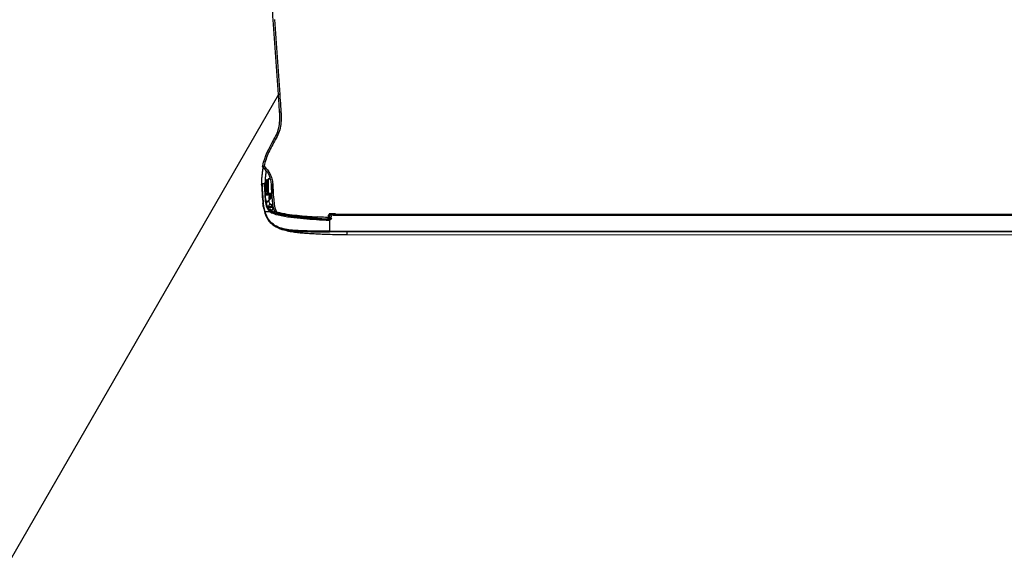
# Model space of a CAD drawing. Header units: millimetres. Extents: x -424979 to 718034, y -72486 to 344972.
# Tile 186 of 256: x 545045 to 546664, y 167471 to 168359. Entities that reach past the tile are written whole.
import ezdxf
from ezdxf.xclip import XClip

# ---------------------------------------------------------------- set-up
doc = ezdxf.new("R2010")
doc.units = ezdxf.units.MM
doc.header["$MEASUREMENT"] = 0
doc.header["$XCLIPFRAME"] = 0
doc.layers.add('IS_KLIM_urządzenia', color=3, linetype='Continuous')
doc.layers.add('Rysunki i obrazki', color=7, linetype='Continuous')
doc.layers.add('K_skropliny', color=7, linetype='SK', lineweight=30, true_color=0x008942)
doc.layers.add('SKAN - RZUT_7_0_Nr_pióra__1', color=7, linetype='Continuous', lineweight=13)
doc.linetypes.add('SK', pattern='A,13.7,-5.08,["SK",Standard,S=2.54,R=0,X=-2,Y=-1.27],-5.08', length=23.86)
picture_1 = doc.add_image_def('image7.tif', size_in_pixel=(14115, 7016))

# ---------------------------------------------------------------- blocks, each defined once
blk = doc.blocks.new('G$CFEA986A8')
at = {"layer": 'IS_KLIM_urządzenia', "linetype": 'Continuous'}
for p, q in [((2.71, 28.23), (3.1, 35.54)), ((3.1, 35.54), (3.1, 35.54)), ((3.24, 36.01), (3.24, 36.02)), ((3.24, 36.02), (3.24, 36.01)), ((2.73, 27.62), (4.82, 27.62)), ((2.74, 28.23), (2.74, 28.23)), ((2.74, 27.41), (5, 27.61)), ((5.25, 27.13), (2.77, 26.91)), ((3.03, 28.23), (3.03, 28.23)), ((4.22, 28.23), (4.22, 28.23)), ((4.55, 28.23), (4.55, 28.23)), ((3.18, 21.95), (5.57, 24.34)), ((5.93, 24.34), (3.22, 21.63)), ((5.57, 24.34), (5.44, 24.33)), ((5.57, 24.34), (5.85, 24.61)), ((5.93, 24.34), (5.57, 24.34)), ((6.02, 24.44), (5.93, 24.34)), ((46.34, 14.13), (46.34, 14)), ((50.7, 14.13), (46.34, 14.13)), ((46.52, 13.99), (46.52, 13.96)), ((46.52, 13.96), (921.55, 13.84)), ((46.52, 13.51), (46.52, 13.96)), ((48, 13.51), (46.52, 13.51)), ((48.58, 13.7), (919.48, 13.58)), ((46.54, 9.92), (46.54, 2.46)), ((46.64, 11.21), (47.36, 11.21)), ((46.64, 11.21), (46.64, 10.75)), ((47.11, 10.75), (46.64, 10.75)), ((47.59, 12.8), (47.38, 11.3)), ((919.48, 13.06), (48.58, 13.18)), ((58.73, 0), (909.33, -0.12)), ((58.74, 2.46), (909.33, 2.34)), ((909.33, 1.87), (58.74, 1.98)), ((58.74, 0), (58.74, 1.98))]:
    blk.add_line(p, q, dxfattribs=at)
for points in [[(37.64, 10.75, 0), (37.64, 10.76, 0), (37.64, 10.76, 0), (37.64, 10.77, 0), (37.64, 10.78, 0), (37.64, 10.79, 0), (37.64, 10.8, 0), (37.64, 10.81, 0), (37.64, 10.82, 0), (37.64, 10.83, 0), (37.64, 10.84, 0), (37.64, 10.84, 0), (37.65, 10.85, 0), (37.65, 10.86, 0), (37.65, 10.87, 0), (37.65, 10.88, 0), (37.65, 10.89, 0), (37.65, 10.9, 0), (37.65, 10.91, 0), (37.65, 10.92, 0), (37.65, 10.92, 0), (37.65, 10.93, 0), (37.65, 10.94, 0), (37.65, 10.95, 0), (37.65, 10.96, 0), (37.65, 10.97, 0), (37.65, 10.98, 0), (37.65, 10.99, 0), (37.65, 11, 0), (37.65, 11, 0), (37.65, 11.01, 0), (37.65, 11.02, 0), (37.65, 11.03, 0), (37.65, 11.04, 0), (37.65, 11.05, 0), (37.65, 11.06, 0), (37.65, 11.07, 0), (37.65, 11.08, 0), (37.65, 11.08, 0), (37.65, 11.09, 0), (37.65, 11.1, 0), (37.65, 11.11, 0), (37.65, 11.12, 0), (37.65, 11.13, 0), (37.66, 11.14, 0), (37.66, 11.15, 0), (37.66, 11.16, 0), (37.66, 11.16, 0), (37.66, 11.17, 0), (37.66, 11.18, 0), (37.66, 11.19, 0)], [(37.72, 10.74, 0), (37.72, 10.75, 0), (37.72, 10.76, 0), (37.72, 10.77, 0), (37.72, 10.78, 0), (37.72, 10.79, 0), (37.72, 10.79, 0), (37.72, 10.8, 0), (37.72, 10.81, 0), (37.72, 10.82, 0), (37.72, 10.83, 0), (37.73, 10.84, 0), (37.73, 10.85, 0), (37.73, 10.86, 0), (37.73, 10.87, 0), (37.73, 10.87, 0), (37.73, 10.88, 0), (37.73, 10.89, 0), (37.73, 10.9, 0), (37.73, 10.91, 0), (37.73, 10.92, 0), (37.73, 10.93, 0), (37.73, 10.94, 0), (37.73, 10.95, 0), (37.73, 10.95, 0), (37.73, 10.96, 0), (37.73, 10.97, 0), (37.73, 10.98, 0), (37.73, 10.99, 0), (37.73, 11, 0), (37.73, 11.01, 0), (37.73, 11.02, 0), (37.73, 11.03, 0), (37.73, 11.03, 0), (37.73, 11.04, 0), (37.73, 11.05, 0), (37.73, 11.06, 0), (37.73, 11.07, 0), (37.73, 11.08, 0), (37.73, 11.09, 0), (37.73, 11.1, 0), (37.73, 11.11, 0), (37.73, 11.11, 0), (37.73, 11.12, 0), (37.73, 11.13, 0), (37.74, 11.14, 0), (37.74, 11.15, 0), (37.74, 11.16, 0), (37.74, 11.17, 0), (37.74, 11.18, 0), (37.74, 11.19, 0)]]:
    blk.add_polyline3d(points, dxfattribs=at)
at = {"layer": 'IS_KLIM_urządzenia', "linetype": 'Continuous', "extrusion": (0, 0, -1)}
for centre, radius, start, end in [((-1.84, 46.94), 1, 314.78259, 11.72192), ((-0.53, 34.35), 0.5, 357.20676, 90), ((-1.83, 34.35), 0.5, 90, 177.18104), ((-46.64, 11.25), 0.5, 270, 357), ((-46.39, 11.44), 1, 188, 264.28559), ((-46.39, 11.42), 1.5, 188, 264.28559)]:
    blk.add_arc(centre, radius, start, end, dxfattribs=at)
at = {"layer": 'IS_KLIM_urządzenia', "linetype": 'Continuous', "extrusion": (-1.54693e-05, -6.12303e-17, -1)}
blk.add_arc((-3.24, 28.23, -0.01), 0.498, 270, 359.49826, dxfattribs=at)
at = {"layer": 'IS_KLIM_urządzenia', "linetype": 'Continuous'}
for centre, start, end in [((2.5, 23.81), 5.14279, 5.69723), ((45.54, 11.27), 267.73602, 0), ((48.11, 12.87), 160.33272, 163.92798)]:
    blk.add_arc(centre, 0.5, start, end, dxfattribs=at)
for centre, major_axis, ratio, start_param, end_param in [((13.38, 84.28), (0.998, 0.07), 0.023762, 3.141593, 4.646623), ((1.84, 46.94), (0.979, -0.203), 0.056856, 3.141593, 4.651384), ((1.84, 46.94), (0.704, 0.71), 0.020204, 1.651706, 3.141593), ((7.71, 34.94), (-0.999, -0.049), 0.051256, 0, 1.514472), ((7.71, 34.9), (-0.999, -0.047), 0.051373, 0, 1.514578), ((3.38, 28.23), (0, -0.498), 0.705765, 4.721116, 6.283185), ((3.96, 27.4), (0.499, -0.033), 0.703948, 0.778487, 1.449237), ((1.28, 22.79), (0.498, 0.048), 0.655613, 3.140676, 4.596546), ((2.49, 23.87), (-0.498, -0.042), 0.40242, 3.141593, 4.712356), ((2.5, 23.81), (-0.498, -0.05), 0.399009, 3.140125, 4.706849), ((2.5, 23.81), (-0.498, -0.045), 0.399039, 3.141593, 4.710711), ((5.85, 24.61), (-0.177, 0.177), 0.009872, 3.141593, 4.709921), ((6.84, 20.48), (0.38, 0.325), 0.906204, 2.398026, 3.130887), ((6.36, 25.91), (0.25, 0.009), 0.004928, 6.283059, 7.845078), ((7.44, 20.5), (-0.376, 0.33), 0.885836, 0.804441, 2.115185), ((7.76, 20.85), (-0.367, 0.34), 0.8822, 0.840111, 2.138766), ((8.04, 20.89), (0.282, 0.413), 0.898755, 2.160862, 3.167773), ((2.45, 15.93), (0.482, 0.133), 0.040619, 3.141593, 4.662666), ((5.63, 15.93), (-0.326, -0.379), 0.006066, 1.506881, 3.141593), ((5.72, 17.3), (0, 0.2), 0.576627, 4.721116, 6.283185), ((6.49, 16.72), (0.192, 0.056), 0.184381, 5.301873, 6.283185), ((8.07, 15.3), (0, 0.2), 0.433029, 4.721116, 6.283185), ((8.86, 15.62), (0.19, -0.061), 0.210046, 2.527177, 3.153928), ((8.96, 15.32), (-0.191, 0.059), 0.212832, 4.135574, 5.657225), ((8.8, 14.85), (0.18, 0.087), 0.196125, 5.117147, 6.283185), ((9.97, 16.14), (-0.925, -0.381), 0.043497, 0, 1.508611), ((10.63, 15.55), (-0.263, -0.965), 0.021464, 4.784953, 6.283185), ((11.38, 13.51), (-0.117, -0.486), 0.019962, 3.141593, 4.771045), ((45.52, 13.53), (0.02, 0.5), 1, 3.141593, 4.708057), ((45.52, 13.53), (-0.02, -0.5), 0.999999, 0, 1.547993), ((45.57, 13.52), (-0.02, -0.5), 0.955746, 0, 1.547846), ((46.52, 13.46), (0.5, -0.017), 0.998628, 1.605655, 3.113607), ((46.52, 13.46), (-0.5, 0.017), 0.093825, 4.715665, 5.983293), ((7.1, 7.87), (0.331, 0.375), 0.006851, 3.141593, 4.648558), ((39.42, 10.08), (0.996, -0.087), 0.841749, 1.62689, 2.181571), ((45.54, 11.73), (0.5, 0), 0.093428, 4.788501, 6.283185), ((46.57, 12.58), (0.499, 0.026), 0.09496, 3.141593, 4.707412), ((46.64, 11.25), (0.499, 0.026), 0.096366, 3.141593, 4.707339), ((46.39, 9.94), (0, -0.5), 0.000142, 3.141593, 4.764749), ((46.54, 9.95), (0.05, -0.498), 0.005219, 3.141593, 4.764488), ((47.87, 11.23), (0.495, -0.07), 0.051828, 3.141593, 4.719673), ((48.08, 12.73), (0.495, -0.07), 0.051828, 3.141593, 4.719673), ((48.11, 12.87), (0.48, -0.138), 0.050296, 3.141584, 4.726878), ((46.54, 2.49), (0, 0.5), 0.000013, 3.173368, 4.660029)]:
    blk.add_ellipse(centre, major_axis=major_axis, ratio=ratio, start_param=start_param, end_param=end_param, dxfattribs=at)
at = {"layer": 'IS_KLIM_urządzenia', "linetype": 'Continuous', "extrusion": (0, 0, -1)}
for centre, major_axis, ratio, start_param, end_param in [((3.24, 28.23), (0.352, -0.352), 0.999998, 0.785397, 2.347467), ((-21.42, 382.85), (-1476.17, -4886.86), 0.031997, 4.778832, 4.778918), ((7.64, 474.84), (-1862.82, -6167.7), 0.025163, 4.780022, 4.78009), ((5.18, 514.21), (-1939.65, -6425.41), 0.026246, 4.782823, 4.782889), ((48.58, 12.65), (-0.13, -1.08), 0.917565, 1.59215, 1.795783)]:
    blk.add_ellipse(centre, major_axis=major_axis, ratio=ratio, start_param=start_param, end_param=end_param, dxfattribs=at)
at = {"layer": 'IS_KLIM_urządzenia', "linetype": 'Continuous'}
for points, knots in [([(7.97, 147.33), (7.76, 150.33), (7.55, 153.27), (7.16, 158.8), (6.99, 161.31), (6.7, 165.47), (6.58, 167.12), (6.43, 169.36), (6.39, 169.93), (6.39, 169.93)], [0, 0, 0, 0, 0.25, 0.25, 0.5, 0.5, 0.75, 0.75, 1, 1, 1, 1]), ([(12.48, 96.01), (12.48, 96.01), (12.48, 96.01), (12.53, 95.35), (12.58, 94.68), (12.81, 91.36), (13, 88.7), (13.23, 85.45), (13.27, 84.85), (13.31, 84.26)], [0, 0, 0, 0, 0.000005, 0.000005, 0.169628, 0.169628, 0.84812, 0.84812, 1, 1, 1, 1]), ([(0.86, 47.14), (2.21, 53.63), (5.22, 59.45), (9.22, 66.61), (10.01, 68.05), (11.28, 71.07), (11.73, 72.68), (12.3, 75.96), (12.44, 77.6), (12.52, 80.9), (12.49, 82.59), (12.38, 84.21)], [0, 0, 0, 0, 0.5, 0.5, 0.625, 0.625, 0.75, 0.75, 0.875, 0.875, 1, 1, 1, 1]), ([(13.31, 84.26), (13.43, 82.58), (13.45, 80.92), (13.38, 77.59), (13.25, 75.94), (12.69, 72.64), (12.26, 71.01), (11.03, 67.94), (10.25, 66.49), (7.83, 62.15), (6.23, 59.26), (3.53, 53.27), (2.44, 50.17), (1.77, 46.9)], [0, 0, 0, 0, 0.125, 0.125, 0.25, 0.25, 0.375, 0.375, 0.5, 0.5, 0.75, 0.75, 1, 1, 1, 1]), ([(0.79, 46.38), (0.81, 46.35), (0.83, 46.15), (0.82, 45.56), (0.75, 44.68), (0.59, 43.52), (0.41, 42.19), (0.23, 40.79), (0.06, 38.91), (-0.02, 36.7), (0.03, 34.49), (0.09, 33.16), (0.12, 32.58)], [0, 0, 0, 0, 0.12885, 0.245282, 0.335122, 0.40726, 0.471799, 0.536509, 0.604482, 0.745543, 0.884733, 1, 1, 1, 1]), ([(6.71, 34.89), (6.66, 35.97), (6.51, 37.05), (5.93, 39.13), (5.52, 40.14), (4.02, 42.98), (2.67, 44.7), (1.13, 46.23)], [0, 0, 0, 0, 0.25, 0.25, 0.5, 0.5, 1, 1, 1, 1]), ([(1.77, 46.9), (3.4, 45.28), (4.82, 43.46), (6.4, 40.45), (6.84, 39.38), (7.45, 37.17), (7.6, 36.03), (7.65, 34.88)], [0, 0, 0, 0, 0.5, 0.5, 0.75, 0.75, 1, 1, 1, 1]), ([(3.15, 43.79), (3.12, 43.57), (3.04, 42.96), (2.88, 41.81), (2.7, 40.4), (2.54, 38.56), (2.49, 36.85), (2.5, 35.65), (2.51, 35.23)], [0, 0, 0, 0, 0.089993, 0.237107, 0.37975, 0.527052, 0.833503, 1, 1, 1, 1]), ([(3.13, 43.63), (3.06, 43.24), (2.83, 41.75), (2.67, 40.26), (2.59, 39.15)], [0, 0, 0, 0, 0.261547, 1, 1, 1, 1]), ([(0.03, 34.32), (0.03, 34.32), (0.05, 33.82), (0.16, 31.93), (0.24, 30.52), (0.46, 27.06), (0.57, 24.97), (1, 20.5), (1.33, 18.12), (1.97, 15.8)], [0, 0, 0, 0, 0.25, 0.25, 0.5, 0.5, 0.75, 0.75, 1, 1, 1, 1]), ([(2.43, 15.91), (1.79, 18.29), (1.47, 20.73), (1.05, 25.3), (0.94, 27.43), (0.73, 30.97), (0.65, 32.4), (0.55, 34.34), (0.52, 34.85), (0.53, 34.85)], [0, 0, 0, 0, 0.25, 0.25, 0.5, 0.5, 0.75, 0.75, 1, 1, 1, 1]), ([(3.08, 35.41), (2.6, 35.32), (2.12, 35.16), (1.64, 34.89), (1.62, 34.88), (1.59, 34.86)], [0, 0, 0, 0, 0.948448, 0.948448, 1, 1, 1, 1]), ([(1.83, 34.85), (1.83, 34.85), (1.87, 33.81), (2.08, 30.02), (2.21, 27.26), (2.47, 24.07)], [0, 0, 0, 0, 0.5, 0.5, 1, 1, 1, 1]), ([(2.99, 23.91), (2.73, 26.99), (2.59, 29.69), (2.38, 33.37), (2.33, 34.37), (2.33, 34.37)], [0, 0, 0, 0, 0.500106, 0.500106, 1, 1, 1, 1]), ([(2.71, 28.23), (2.79, 29.71), (2.87, 31.19), (2.97, 33.03), (2.98, 33.41), (3.02, 34.12), (3.04, 34.46), (3.08, 35.26), (3.1, 35.51), (3.1, 35.54)], [0, 0, 0, 0, 0.5, 0.5, 0.625, 0.625, 0.75, 0.75, 1, 1, 1, 1]), ([(3.01, 37.92), (3, 37.79), (2.99, 37.66), (2.97, 37.49), (2.97, 37.46), (2.96, 37.42)], [0, 0, 0, 0, 0.794972, 0.794972, 1, 1, 1, 1]), ([(3.24, 36.01), (3.24, 35.99), (3.25, 35.75), (3.24, 34.97), (3.24, 34.63), (3.22, 33.9), (3.2, 33.49), (3.13, 31.47), (3.07, 29.85), (3.01, 28.23)], [0, 0, 0, 0, 0.25, 0.25, 0.375, 0.375, 0.5, 0.5, 1, 1, 1, 1]), ([(3.25, 36.01), (3.24, 36), (3.2, 35.94), (3.15, 35.84), (3.12, 35.72), (3.11, 35.65), (3.1, 35.62), (3.1, 35.62), (3.1, 35.62), (3.1, 35.62), (3.1, 35.61), (3.18, 36.23), (3.09, 35.5), (3.1, 35.58), (3.1, 35.58)], [0, 0, 0, 0, 0.004098, 0.020773, 0.033488, 0.040418, 0.042471, 0.042689, 0.042703, 0.042705, 0.042705, 0.045311, 0.81751, 1, 1, 1, 1]), ([(3.1, 35.54), (3.1, 35.58), (3.1, 35.55), (3.1, 35.54), (3.1, 35.54), (3.1, 35.54)], [0, 0, 0, 0, 0.5, 0.5, 1, 1, 1, 1]), ([(3.1, 35.54), (3.1, 35.54), (3.1, 35.54), (3.1, 35.54), (3.1, 35.54), (3.1, 35.54)], [0, 0, 0, 0, 0.501823, 0.501823, 1, 1, 1, 1]), ([(3.1, 35.54), (3.1, 35.54), (3.1, 35.54), (3.1, 35.54), (3.1, 35.54), (3.1, 35.54)], [0, 0, 0, 0, 0.497529, 0.497529, 1, 1, 1, 1]), ([(3.24, 36.01), (3.49, 36.42), (3.74, 36.82), (4.08, 37.39), (4.18, 37.55), (4.28, 37.72)], [0, 0, 0, 0, 0.711043, 0.711043, 1, 1, 1, 1]), ([(3.24, 36.01), (3.5, 36.43), (3.75, 36.85), (4.1, 37.41), (4.19, 37.57), (4.28, 37.72)], [0, 0, 0, 0, 0.731926, 0.731926, 1, 1, 1, 1]), ([(4.29, 37.71), (3.97, 37.19), (3.65, 36.67), (3.3, 36.1), (3.27, 36.06), (3.24, 36.01)], [0, 0, 0, 0, 0.917621, 0.917621, 1, 1, 1, 1]), ([(3.24, 36.01), (3.24, 36.01), (3.24, 36.01), (3.24, 36.01), (3.24, 36.01), (3.24, 36.01)], [0, 0, 0, 0, 0.266653, 0.266653, 1, 1, 1, 1]), ([(3.24, 36.01), (3.24, 36.01), (3.24, 36.01), (3.24, 36.01), (3.24, 36.01), (3.24, 36.01), (3.24, 36.01), (3.24, 36.01)], [0, 0, 0, 0, 0.156997, 0.156997, 0.784985, 0.784985, 1, 1, 1, 1]), ([(4.2, 28.23), (4.2, 29.24), (4.2, 30.24), (4.21, 32.24), (4.2, 33.27), (4.22, 35.2), (4.25, 36.11), (4.29, 37.36), (4.3, 37.7), (4.29, 37.71)], [0, 0, 0, 0, 0.25, 0.25, 0.5, 0.5, 0.75, 0.75, 1, 1, 1, 1]), ([(4.28, 37.72), (4.28, 37.72), (4.28, 37.72), (4.28, 37.72), (4.28, 37.72), (4.28, 37.72)], [0, 0, 0, 0, 0.500001, 0.500001, 1, 1, 1, 1]), ([(4.45, 37.88), (4.45, 37.88), (4.43, 37.87), (4.42, 37.86), (4.4, 37.84), (4.37, 37.82), (4.35, 37.8), (4.32, 37.76), (4.29, 37.72), (4.29, 37.72)], [0, 0, 0, 0, 0.029241, 0.088276, 0.151647, 0.25725, 0.525964, 0.992323, 1, 1, 1, 1]), ([(4.44, 37.88), (4.44, 37.88), (4.44, 37.88), (4.44, 37.88), (4.44, 37.88), (4.44, 37.88)], [0, 0, 0, 0, 0.593674, 0.593674, 1, 1, 1, 1]), ([(4.44, 37.87), (4.45, 37.85), (4.46, 37.53), (4.52, 36.29), (4.55, 35.36), (4.57, 33.39), (4.56, 32.34), (4.56, 30.29), (4.55, 29.26), (4.55, 28.23)], [0, 0, 0, 0, 0.25, 0.25, 0.5, 0.5, 0.75, 0.75, 1, 1, 1, 1]), ([(6.71, 34.85), (6.71, 34.85), (6.71, 34.85), (6.71, 34.86), (6.71, 34.88), (6.71, 34.89)], [0, 0, 0, 0, 0.001471, 0.001471, 1, 1, 1, 1]), ([(9.05, 15.75), (8.42, 17.27), (8.08, 18.84), (7.57, 22), (7.42, 23.6), (7.06, 28.42), (6.86, 31.65), (6.71, 34.85)], [0, 0, 0, 0, 0.25, 0.25, 0.5, 0.5, 1, 1, 1, 1]), ([(7.11, 34.81), (7.11, 34.78), (7.11, 34.74), (7.11, 33.65), (7.11, 32.55), (7.11, 30.39), (7.11, 29.31), (7.11, 28.23)], [0, 0, 0, 0, 0.017199, 0.017199, 0.508599, 0.508599, 1, 1, 1, 1]), ([(7.65, 34.88), (7.65, 34.88), (7.65, 34.88), (7.65, 34.87), (7.66, 34.86), (7.66, 34.84)], [0, 0, 0, 0, 0.001414, 0.001414, 1, 1, 1, 1]), ([(7.66, 34.84), (7.81, 31.68), (8, 28.52), (8.36, 23.79), (8.5, 22.21), (8.99, 19.1), (9.32, 17.56), (9.93, 16.07)], [0, 0, 0, 0, 0.5, 0.5, 0.75, 0.75, 1, 1, 1, 1]), ([(0.12, 32.67), (0.12, 32.66), (0.12, 32.66), (0.12, 32.65), (0.12, 32.65), (0.12, 32.64), (0.12, 32.64), (0.12, 32.64)], [0, 0, 0, 0, 0.491862, 0.491862, 0.745898, 0.745898, 1, 1, 1, 1]), ([(2.71, 28.23), (2.71, 28.23), (2.73, 28.23), (2.81, 28.23), (2.86, 28.23), (2.96, 28.23), (2.98, 28.23), (3.01, 28.23)], [0, 0, 0, 0, 0.429968, 0.429968, 0.860069, 0.860069, 1, 1, 1, 1]), ([(2.74, 28.23), (2.74, 28.23), (2.75, 28.23), (2.8, 28.23), (2.84, 28.23), (2.94, 28.23), (2.98, 28.23), (3.03, 28.23)], [0, 0, 0, 0, 0.311909, 0.311909, 0.74389, 0.74389, 1, 1, 1, 1]), ([(3.38, 27.74), (3.34, 27.74), (3.31, 27.74), (3.27, 27.74), (3.25, 27.74), (3.24, 27.74), (3.24, 27.74), (3.24, 27.74)], [0, 0, 0, 0, 0.429844, 0.429844, 0.859217, 0.859217, 1, 1, 1, 1]), ([(4.56, 27.74), (4.44, 27.74), (4.31, 27.74), (4.06, 27.74), (3.93, 27.74), (3.66, 27.74), (3.52, 27.74), (3.38, 27.74)], [0, 0, 0, 0, 0.316882, 0.316882, 0.640659, 0.640659, 1, 1, 1, 1]), ([(4.2, 28.23), (4.24, 28.23), (4.29, 28.23), (4.39, 28.23), (4.44, 28.23), (4.52, 28.23), (4.53, 28.23), (4.55, 28.23)], [0, 0, 0, 0, 0.437327, 0.437327, 0.874715, 0.874715, 1, 1, 1, 1]), ([(4.56, 27.74), (4.51, 27.74), (4.42, 27.76), (4.31, 27.88), (4.24, 28.04), (4.23, 28.17), (4.22, 28.23)], [0, 0, 0, 0, 0.28901, 0.499661, 0.756628, 1, 1, 1, 1]), ([(4.22, 28.23), (4.27, 28.23), (4.37, 28.23), (4.49, 28.23), (4.55, 28.23)], [0, 0, 0, 0, 0.500276, 1, 1, 1, 1]), ([(4.56, 27.74), (4.56, 27.74), (4.56, 27.74), (4.56, 27.75), (4.56, 27.76), (4.56, 27.78), (4.56, 27.8), (4.55, 27.84), (4.55, 27.86), (4.55, 27.9), (4.55, 27.93), (4.55, 27.98), (4.55, 28.01), (4.55, 28.1), (4.55, 28.16), (4.55, 28.23)], [0, 0, 0, 0, 0.125, 0.125, 0.25, 0.25, 0.375, 0.375, 0.5, 0.5, 0.625, 0.625, 0.75, 0.75, 1, 1, 1, 1]), ([(4.55, 28.23), (4.95, 28.23), (5.36, 28.23), (5.99, 28.23), (6.21, 28.23), (6.62, 28.23), (6.8, 28.23), (7.03, 28.23), (7.07, 28.23), (7.11, 28.23)], [0, 0, 0, 0, 0.474817, 0.474817, 0.737386, 0.737386, 0.953021, 0.953021, 1, 1, 1, 1]), ([(7.11, 28.23), (6.67, 28.23), (6.22, 28.23), (5.37, 28.23), (4.96, 28.23), (4.55, 28.23)], [0, 0, 0, 0, 0.51841, 0.51841, 1, 1, 1, 1]), ([(7.11, 27.74), (7.03, 27.74), (6.94, 27.74), (6.49, 27.74), (6.13, 27.74), (5.36, 27.74), (4.96, 27.74), (4.56, 27.74)], [0, 0, 0, 0, 0.097737, 0.097737, 0.528149, 0.528149, 1, 1, 1, 1]), ([(5, 27.61), (5.04, 27.61), (5.07, 27.6), (5.13, 27.56), (5.16, 27.53), (5.21, 27.45), (5.22, 27.41), (5.24, 27.31), (5.25, 27.26), (5.25, 27.18), (5.25, 27.15), (5.25, 27.13)], [0, 0, 0, 0, 0.247479, 0.247479, 0.496795, 0.496795, 0.717384, 0.717384, 0.907765, 0.907765, 1, 1, 1, 1]), ([(5.22, 24.33), (5.23, 24.5), (5.24, 24.66), (5.29, 25.49), (5.34, 26.16), (5.4, 27.13), (5.42, 27.43), (5.44, 27.74)], [0, 0, 0, 0, 0.146562, 0.146562, 0.73281, 0.73281, 1, 1, 1, 1]), ([(5.66, 27.74), (5.61, 26.91), (5.55, 26.08), (5.48, 24.95), (5.46, 24.64), (5.44, 24.33)], [0, 0, 0, 0, 0.72849, 0.72849, 1, 1, 1, 1]), ([(6.36, 25.91), (6.35, 26.08), (6.35, 26.24), (6.33, 26.85), (6.31, 27.29), (6.3, 27.74)], [0, 0, 0, 0, 0.274035, 0.274035, 1, 1, 1, 1]), ([(6.54, 27.74), (6.55, 27.64), (6.55, 27.54), (6.57, 26.93), (6.59, 26.42), (6.61, 25.92)], [0, 0, 0, 0, 0.164291, 0.164291, 1, 1, 1, 1]), ([(0.78, 22.75), (0.79, 22.7), (0.79, 22.67), (0.8, 22.61), (0.8, 22.59), (0.8, 22.57), (0.8, 22.57), (0.8, 22.59), (0.8, 22.6), (0.8, 22.61)], [0, 0, 0, 0, 0.272721, 0.272721, 0.545029, 0.545029, 0.816327, 0.816327, 1, 1, 1, 1]), ([(0.8, 22.62), (0.8, 22.61), (0.8, 22.58), (0.8, 22.58), (0.8, 22.57), (0.8, 22.56), (0.8, 22.55), (0.81, 22.53), (0.82, 22.47), (0.86, 22.37), (0.95, 22.25), (1.09, 22.16), (1.21, 22.12), (1.28, 22.13), (1.28, 22.13)], [0, 0, 0, 0, 0.067693, 0.176783, 0.191923, 0.20101, 0.210642, 0.23464, 0.289457, 0.395964, 0.591763, 0.776207, 0.974695, 1, 1, 1, 1]), ([(2.48, 24.01), (2.6, 22.61), (2.81, 21.15), (3.72, 18.3), (4.46, 16.92), (5.61, 15.91)], [0, 0, 0, 0, 0.5, 0.5, 1, 1, 1, 1]), ([(2.99, 23.85), (3, 23.81), (3, 23.77), (3.01, 23.64), (3.02, 23.54), (3.05, 23.29), (3.07, 23.13), (3.12, 22.73), (3.15, 22.48), (3.24, 21.89), (3.31, 21.55), (3.54, 20.47), (3.75, 19.74), (4.26, 18.52), (4.52, 18.02), (4.84, 17.55)], [0, 0, 0, 0, 0.01825, 0.01825, 0.060304, 0.060304, 0.132525, 0.132525, 0.246095, 0.246095, 0.402611, 0.402611, 0.74532, 0.74532, 1, 1, 1, 1]), ([(5.96, 16.31), (4.87, 17.25), (4.17, 18.54), (3.31, 21.19), (3.11, 22.55), (2.99, 23.85)], [0, 0, 0, 0, 0.5, 0.5, 1, 1, 1, 1]), ([(5.76, 21.33), (5.6, 21.04), (5.45, 20.74), (5.04, 19.97), (4.79, 19.48), (4.54, 19)], [0, 0, 0, 0, 0.379029, 0.379029, 1, 1, 1, 1]), ([(5.22, 24.33), (5.2, 24.33), (5.19, 24.33), (5.14, 24.33), (5.1, 24.33), (5.07, 24.33)], [0, 0, 0, 0, 0.325415, 0.325415, 1, 1, 1, 1]), ([(5.3, 22.33), (5.24, 22.47), (5.2, 22.67), (5.14, 23.06), (5.12, 23.23), (5.11, 23.41)], [0, 0, 0, 0, 0.624288, 0.624288, 1, 1, 1, 1]), ([(5.44, 24.33), (5.41, 24.33), (5.38, 24.33), (5.33, 24.33), (5.3, 24.33), (5.26, 24.33), (5.24, 24.33), (5.22, 24.33), (5.22, 24.33), (5.22, 24.33)], [0, 0, 0, 0, 0.315815, 0.315815, 0.631664, 0.631664, 0.946964, 0.946964, 1, 1, 1, 1]), ([(5.85, 24.61), (5.99, 24.75), (6.1, 24.92), (6.27, 25.27), (6.33, 25.46), (6.36, 25.74), (6.36, 25.83), (6.36, 25.91)], [0, 0, 0, 0, 0.410681, 0.410681, 0.822529, 0.822529, 1, 1, 1, 1]), ([(6.61, 25.92), (6.61, 25.82), (6.61, 25.72), (6.57, 25.4), (6.51, 25.18), (6.33, 24.81), (6.22, 24.65), (6.07, 24.48), (6.05, 24.46), (6.02, 24.44)], [0, 0, 0, 0, 0.177731, 0.177731, 0.59018, 0.59018, 0.940555, 0.940555, 1, 1, 1, 1]), ([(6.97, 20.49), (6.88, 20.38), (6.78, 20.33), (6.57, 20.3), (6.46, 20.36), (6.36, 20.47)], [0, 0, 0, 0, 0.456839, 0.456839, 1, 1, 1, 1]), ([(7.29, 20.84), (7.3, 20.84), (7.3, 20.85), (7.35, 20.89), (7.4, 20.91), (7.49, 20.91), (7.53, 20.9), (7.57, 20.87)], [0, 0, 0, 0, 0.062565, 0.062565, 0.548357, 0.548357, 1, 1, 1, 1]), ([(1.97, 15.8), (2.4, 14.23), (2.97, 12.73), (4.54, 9.9), (5.54, 8.58), (6.77, 7.49)], [0, 0, 0, 0, 0.5, 0.5, 1, 1, 1, 1]), ([(7.08, 7.84), (5.89, 8.89), (4.93, 10.17), (3.41, 12.92), (2.85, 14.38), (2.43, 15.91)], [0, 0, 0, 0, 0.5, 0.5, 1, 1, 1, 1]), ([(2.43, 15.91), (3.38, 15.91), (4.33, 15.91), (5.39, 15.91), (5.5, 15.91), (5.61, 15.91)], [0, 0, 0, 0, 0.894615, 0.894615, 1, 1, 1, 1]), ([(7.95, 19), (7.84, 19), (7.73, 19), (7.18, 19), (6.75, 19), (6.13, 19), (5.95, 19), (5.2, 19), (4.63, 19), (4.07, 19)], [0, 0, 0, 0, 0.084494, 0.084494, 0.422472, 0.422472, 0.560579, 0.560579, 1, 1, 1, 1]), ([(4.15, 18.8), (4.53, 18.8), (4.9, 18.8), (5.72, 18.8), (6.16, 18.8), (6.86, 18.8), (7.12, 18.8), (7.57, 18.8), (7.77, 18.8), (7.97, 18.8)], [0, 0, 0, 0, 0.296997, 0.296997, 0.640532, 0.640532, 0.845161, 0.845161, 1, 1, 1, 1]), ([(5.72, 17.5), (5.61, 17.5), (5.5, 17.5), (5.23, 17.5), (5.05, 17.5), (4.88, 17.5)], [0, 0, 0, 0, 0.390013, 0.390013, 1, 1, 1, 1]), ([(5.03, 17.3), (5.22, 17.3), (5.41, 17.3), (5.68, 17.3), (5.76, 17.3), (5.84, 17.3)], [0, 0, 0, 0, 0.696556, 0.696556, 1, 1, 1, 1]), ([(6.68, 16.78), (6.65, 16.88), (6.61, 16.98), (6.49, 17.14), (6.42, 17.22), (6.27, 17.35), (6.17, 17.4), (5.96, 17.48), (5.84, 17.5), (5.72, 17.5)], [0, 0, 0, 0, 0.230955, 0.230955, 0.455697, 0.455697, 0.706422, 0.706422, 1, 1, 1, 1]), ([(5.84, 17.3), (5.93, 17.3), (6.03, 17.28), (6.2, 17.22), (6.27, 17.18), (6.4, 17.08), (6.45, 17.02), (6.54, 16.88), (6.58, 16.81), (6.61, 16.72)], [0, 0, 0, 0, 0.299295, 0.299295, 0.552236, 0.552236, 0.775182, 0.775182, 1, 1, 1, 1]), ([(7.97, 18.8), (7.8, 18.37), (7.62, 17.93), (7.27, 17.03), (7.09, 16.55), (6.91, 16.08)], [0, 0, 0, 0, 0.478968, 0.478968, 1, 1, 1, 1]), ([(7.06, 19.82), (7.08, 19.82), (7.09, 19.82), (7.2, 19.84), (7.3, 19.92), (7.39, 20.05)], [0, 0, 0, 0, 0.174867, 0.174867, 1, 1, 1, 1]), ([(8.07, 15.5), (7.95, 15.5), (7.83, 15.5), (7.52, 15.5), (7.32, 15.5), (7.13, 15.5)], [0, 0, 0, 0, 0.379834, 0.379834, 1, 1, 1, 1]), ([(7.91, 20), (7.87, 20.01), (7.82, 20.01), (7.65, 20.02), (7.52, 20.03), (7.39, 20.05)], [0, 0, 0, 0, 0.263267, 0.263267, 1, 1, 1, 1]), ([(8.98, 14.93), (8.93, 15.03), (8.86, 15.13), (8.71, 15.28), (8.62, 15.34), (8.42, 15.44), (8.31, 15.48), (8.16, 15.5), (8.12, 15.5), (8.07, 15.5)], [0, 0, 0, 0, 0.291856, 0.291856, 0.579131, 0.579131, 0.886367, 0.886367, 1, 1, 1, 1]), ([(8.16, 15.3), (8.19, 15.3), (8.23, 15.3), (8.35, 15.28), (8.44, 15.26), (8.6, 15.18), (8.67, 15.13), (8.79, 15), (8.84, 14.93), (8.88, 14.85)], [0, 0, 0, 0, 0.114875, 0.114875, 0.424433, 0.424433, 0.71152, 0.71152, 1, 1, 1, 1]), ([(8.98, 14.93), (9.03, 14.82), (9.09, 14.7), (9.17, 14.55), (9.19, 14.51), (9.21, 14.48)], [0, 0, 0, 0, 0.758703, 0.758703, 1, 1, 1, 1]), ([(10.37, 14.59), (10.22, 14.63), (10.07, 14.69), (9.73, 14.88), (9.55, 15.02), (9.25, 15.35), (9.13, 15.55), (9.05, 15.75)], [0, 0, 0, 0, 0.262451, 0.262451, 0.631307, 0.631307, 1, 1, 1, 1]), ([(9.93, 16.07), (9.97, 15.97), (10.03, 15.87), (10.18, 15.7), (10.27, 15.63), (10.44, 15.54), (10.52, 15.51), (10.59, 15.49)], [0, 0, 0, 0, 0.368676, 0.368676, 0.737518, 0.737518, 1, 1, 1, 1]), ([(38.2, 11.15), (33.53, 11.44), (28.86, 11.8), (21.88, 12.56), (19.56, 12.85), (14.94, 13.56), (12.64, 13.97), (10.37, 14.59)], [0, 0, 0, 0, 0.5, 0.5, 0.75, 0.75, 1, 1, 1, 1]), ([(10.59, 15.49), (12.85, 14.87), (15.14, 14.47), (19.73, 13.76), (22.04, 13.48), (28.97, 12.72), (33.62, 12.36), (38.26, 12.08)], [0, 0, 0, 0, 0.25, 0.25, 0.5, 0.5, 1, 1, 1, 1]), ([(46.39, 10.44), (44.92, 10.44), (43.46, 10.55), (40.54, 10.7), (39.08, 10.78), (34.7, 11.06), (31.78, 11.28), (25.95, 11.8), (23.04, 12.1), (17.23, 12.87), (14.34, 13.31), (11.49, 13.99)], [0, 0, 0, 0, 0.125, 0.125, 0.25, 0.25, 0.5, 0.5, 0.75, 0.75, 1, 1, 1, 1]), ([(46.52, 13.99), (46.46, 13.99), (46.41, 13.98), (46.3, 13.94), (46.25, 13.91), (46.16, 13.84), (46.13, 13.8), (46.07, 13.7), (46.04, 13.65), (46.03, 13.56), (46.02, 13.53), (46.02, 13.5)], [0, 0, 0, 0, 0.217569, 0.217569, 0.437754, 0.437754, 0.661951, 0.661951, 0.88823, 0.88823, 1, 1, 1, 1]), ([(46.02, 13.5), (46.02, 13.5), (46.02, 13.5), (46.02, 13.5), (46.02, 13.5), (46.02, 13.49)], [0, 0, 0, 0, 0.709938, 0.709938, 1, 1, 1, 1]), ([(46.04, 13.49), (46.05, 13.49), (46.05, 13.49), (46.07, 13.48), (46.1, 13.48), (46.16, 13.47), (46.19, 13.47), (46.26, 13.46), (46.31, 13.45), (46.41, 13.45), (46.47, 13.45), (46.52, 13.45)], [0, 0, 0, 0, 0.054361, 0.054361, 0.324109, 0.324109, 0.492664, 0.492664, 0.757067, 0.757067, 1, 1, 1, 1]), ([(46.34, 14), (46.4, 14), (46.46, 14), (46.52, 13.99), (46.52, 13.99), (46.52, 13.99)], [0, 0, 0, 0, 0.980312, 0.980312, 1, 1, 1, 1]), ([(6.77, 7.49), (9.32, 5.24), (12.68, 4), (19.31, 2.6), (22.71, 2.33), (32.91, 1.87), (39.73, 1.99), (46.54, 1.99)], [0, 0, 0, 0, 0.25, 0.25, 0.5, 0.5, 1, 1, 1, 1]), ([(46.54, 2.46), (39.78, 2.46), (33.03, 2.35), (22.91, 2.79), (19.53, 3.05), (12.95, 4.41), (9.66, 5.57), (7.08, 7.84)], [0, 0, 0, 0, 0.5, 0.5, 0.75, 0.75, 1, 1, 1, 1]), ([(11.36, 13.48), (14.22, 12.79), (17.12, 12.35), (22.95, 11.58), (25.87, 11.28), (31.72, 10.75), (34.65, 10.54), (39.05, 10.26), (40.52, 10.18), (43.45, 10.02), (44.92, 9.92), (46.39, 9.92)], [0, 0, 0, 0, 0.25, 0.25, 0.5, 0.5, 0.75, 0.75, 0.875, 0.875, 1, 1, 1, 1]), ([(26.23, 12.1), (26.23, 12.1), (27.71, 11.94), (30.67, 11.69), (31.17, 11.65), (31.69, 11.61)], [0, 0, 0, 0, 0.843393, 0.843393, 1, 1, 1, 1]), ([(38.2, 11.15), (39.21, 11.09), (40.23, 11.03), (42.04, 10.93), (42.83, 10.89), (44.26, 10.83), (44.89, 10.8), (45.52, 10.77)], [0, 0, 0, 0, 0.415101, 0.415101, 0.741354, 0.741354, 1, 1, 1, 1]), ([(45.58, 11.68), (44.96, 11.71), (44.35, 11.74), (42.93, 11.81), (42.13, 11.85), (40.31, 11.96), (39.29, 12.02), (38.27, 12.08)], [0, 0, 0, 0, 0.252696, 0.252696, 0.581919, 0.581919, 1, 1, 1, 1]), ([(39.44, 10.92), (40.46, 10.91), (41.48, 10.89), (42.88, 10.87), (43.26, 10.86), (43.64, 10.86)], [0, 0, 0, 0, 0.726317, 0.726317, 1, 1, 1, 1]), ([(45.24, 10.83), (45.24, 10.82), (45.24, 10.81), (45.25, 10.72), (45.25, 10.63), (45.25, 10.52), (45.25, 10.51), (45.25, 10.5)], [0, 0, 0, 0, 0.096435, 0.096435, 0.929868, 0.929868, 1, 1, 1, 1]), ([(45.52, 10.77), (45.52, 10.77), (45.52, 10.78), (45.53, 10.8), (45.53, 10.84), (45.54, 10.93), (45.55, 10.97), (45.55, 11.08), (45.56, 11.17), (45.57, 11.37), (45.57, 11.47), (45.57, 11.62), (45.58, 11.65), (45.58, 11.68)], [0, 0, 0, 0, 0.104471, 0.104471, 0.333219, 0.333219, 0.476288, 0.476288, 0.705049, 0.705049, 0.934054, 0.934054, 1, 1, 1, 1]), ([(46.04, 12.68), (46.04, 12.69), (46.03, 12.7), (46.01, 12.77), (45.98, 12.81), (45.9, 12.9), (45.86, 12.93), (45.76, 12.99), (45.71, 13.01), (45.63, 13.02), (45.61, 13.02), (45.59, 13.02)], [0, 0, 0, 0, 0.061755, 0.061755, 0.342553, 0.342553, 0.621501, 0.621501, 0.898216, 0.898216, 1, 1, 1, 1]), ([(46.04, 11.27), (46.04, 11.27), (46.04, 11.28), (46.04, 11.29), (46.04, 11.31), (46.04, 11.35), (46.04, 11.37), (46.04, 11.43), (46.04, 11.47), (46.04, 11.57), (46.04, 11.62), (46.04, 11.7), (46.04, 11.71), (46.04, 11.73)], [0, 0, 0, 0, 0.101232, 0.101232, 0.330942, 0.330942, 0.474618, 0.474618, 0.704242, 0.704242, 0.933906, 0.933906, 1, 1, 1, 1]), ([(46.14, 11.23), (46.12, 11.56), (46.1, 11.89), (46.08, 12.33), (46.07, 12.44), (46.07, 12.55)], [0, 0, 0, 0, 0.752617, 0.752617, 1, 1, 1, 1]), ([(46.24, 13.21), (46.29, 13.25), (46.34, 13.29), (46.43, 13.37), (46.47, 13.4), (46.51, 13.44), (46.52, 13.44), (46.52, 13.45)], [0, 0, 0, 0, 0.516625, 0.516625, 0.987493, 0.987493, 1, 1, 1, 1]), ([(46.24, 13.21), (46.27, 13.19), (46.29, 13.17), (46.39, 13.06), (46.45, 12.96), (46.54, 12.75), (46.56, 12.64), (46.57, 12.53)], [0, 0, 0, 0, 0.128768, 0.128768, 0.564386, 0.564386, 1, 1, 1, 1]), ([(46.39, 10.44), (46.44, 10.44), (46.49, 10.45), (46.66, 10.47), (46.77, 10.51), (46.98, 10.63), (47.07, 10.71), (47.22, 10.88), (47.28, 10.99), (47.32, 11.1)], [0, 0, 0, 0, 0.117134, 0.117134, 0.393716, 0.393716, 0.693983, 0.693983, 1, 1, 1, 1]), ([(46.39, 9.92), (46.44, 9.92), (46.49, 9.92), (46.54, 9.92), (46.54, 9.92), (46.54, 9.92)], [0, 0, 0, 0, 0.999599, 0.999599, 1, 1, 1, 1]), ([(46.57, 12.53), (46.58, 12.2), (46.6, 11.87), (46.62, 11.42), (46.63, 11.32), (46.64, 11.21)], [0, 0, 0, 0, 0.752217, 0.752217, 1, 1, 1, 1]), ([(9.37, 5.63), (9.49, 5.56), (10.61, 4.91), (13.28, 3.72), (17.38, 2.59), (21.48, 1.87), (25.45, 1.39), (29.2, 1.06), (32.75, 0.83), (36.39, 0.63), (40.66, 0.43), (45.83, 0.23), (51.96, 0.05), (56.37, 0), (58.74, 0)], [0, 0, 0, 0, 0.008566, 0.076169, 0.171242, 0.259595, 0.342985, 0.421868, 0.488451, 0.555392, 0.638641, 0.74036, 0.860715, 1, 1, 1, 1]), ([(58.74, 1.98), (58.4, 1.98), (58.07, 1.98), (56.4, 1.98), (55.07, 1.99), (51.34, 1.99), (48.94, 1.99), (46.54, 1.99)], [0, 0, 0, 0, 0.081967, 0.081967, 0.409835, 0.409835, 1, 1, 1, 1])]:
    blk.add_open_spline(points, degree=3, knots=knots, dxfattribs=at)
for points, degree in [([(11.56, 95.97), (10.36, 113.09), (9.16, 130.21), (7.97, 147.33)], 3), ([(8.86, 147.39), (10.07, 130.27), (11.28, 113.14), (12.48, 96.01)], 3), ([(12.48, 96.01), (11.99, 95.98), (11.56, 95.96), (11.56, 95.97)], 3), ([(12.38, 84.21), (12.11, 88.13), (11.83, 92.05), (11.56, 95.97)], 3), ([(0.77, 46.44), (0.76, 46.55), (0.76, 46.66), (0.78, 46.77)], 3), ([(0.77, 46.67), (0.75, 46.58), (0.77, 46.46)], 2), ([(0.78, 46.71), (0.77, 46.67)], 1), ([(0.77, 46.44), (0.77, 46.45), (0.77, 46.46), (0.77, 46.46)], 3), ([(1.12, 46.25), (0.98, 46.27), (0.82, 46.34), (0.77, 46.44)], 3), ([(1.81, 44.89), (1.84, 45.06), (1.87, 45.24), (1.9, 45.41)], 3), ([(1.83, 34.85), (1.4, 34.85), (0.96, 34.85), (0.53, 34.85)], 3), ([(2.31, 34.46), (2.54, 34.58), (2.78, 34.68), (3.03, 34.75)], 3), ([(2.71, 28.23), (3.1, 35.54)], 1), ([(3.1, 35.54), (2.71, 28.23)], 1), ([(3.1, 35.54), (2.71, 28.23)], 1), ([(2.81, 35.36), (2.86, 35.45), (2.91, 35.54), (2.97, 35.63)], 3), ([(2.99, 35.39), (2.99, 36.07), (2.97, 36.75), (2.96, 37.42)], 3), ([(3.24, 36.01), (3.16, 35.87), (3.11, 35.71), (3.1, 35.54)], 3), ([(3.1, 35.58), (3.1, 35.58)], 1), ([(3.1, 35.54), (3.1, 35.54), (3.1, 35.54), (3.1, 35.54)], 3), ([(3.1, 35.54), (3.1, 35.54), (3.1, 35.54), (3.1, 35.54)], 3), ([(3.24, 36.01), (3.59, 36.58), (3.94, 37.15), (4.28, 37.72)], 3), ([(4.28, 37.71), (3.76, 36.86), (3.24, 36)], 2), ([(4.28, 37.72), (4.28, 37.72), (4.28, 37.72), (4.28, 37.72)], 3), ([(4.29, 37.71), (4.33, 37.78), (4.38, 37.83), (4.44, 37.87)], 3), ([(4.44, 37.88), (4.99, 38.23), (5.55, 38.58), (6.17, 38.76)], 3), ([(4.44, 37.88), (4.99, 38.23), (5.55, 38.58), (6.17, 38.76)], 3), ([(4.44, 37.88), (4.95, 38.2), (5.46, 38.52), (6, 38.7)], 3), ([(4.44, 37.87), (4.94, 38.19), (5.46, 38.51), (6, 38.7)], 3), ([(4.44, 37.88), (4.44, 37.88), (4.44, 37.88), (4.44, 37.88)], 3), ([(4.44, 37.88), (4.44, 37.88), (4.44, 37.88), (4.44, 37.88)], 3), ([(5.12, 38.29), (4.79, 38.1), (4.45, 37.88)], 2), ([(6, 38.7), (5.7, 38.6), (5.4, 38.45), (5.12, 38.29)], 3), ([(6, 38.7), (5.79, 38.63), (5.59, 38.54)], 2), ([(0.12, 32.64), (0.12, 32.62), (0.12, 32.59), (0.12, 32.57)], 3), ([(2.92, 32.14), (2.76, 32.15), (2.6, 32.16), (2.45, 32.17)], 3), ([(2.92, 32.12), (2.76, 32.13), (2.61, 32.14), (2.45, 32.14)], 3), ([(3.24, 27.74), (2.98, 27.74), (2.74, 27.97), (2.74, 28.23)], 3), ([(3.24, 27.74), (2.98, 27.74), (2.74, 27.97), (2.74, 28.23)], 3), ([(3.24, 27.74), (2.98, 27.74), (2.75, 27.97), (2.74, 28.23)], 3), ([(3.01, 28.23), (3.4, 28.23), (3.8, 28.23), (4.2, 28.23)], 3), ([(3.03, 28.23), (3.43, 28.23), (3.82, 28.23), (4.22, 28.23)], 3), ([(3.99, 27.75), (3.99, 27.7), (3.99, 27.66), (4, 27.62)], 3), ([(4.47, 27.59), (4.48, 27.65), (4.48, 27.71), (4.49, 27.76)], 3), ([(4.81, 27.59), (4.82, 27.64), (4.82, 27.69), (4.82, 27.74)], 3), ([(4.95, 27.74), (4.95, 27.69), (4.94, 27.65), (4.94, 27.6)], 3), ([(5.25, 27.13), (5.19, 26.2), (5.13, 25.26), (5.07, 24.33)], 3), ([(7.11, 28.23), (7.11, 28.23)], 1), ([(0.78, 22.75), (0.79, 22.65), (0.8, 22.62)], 2), ([(1.29, 18.88), (1.16, 19.65), (1.04, 20.45), (0.94, 21.27)], 3), ([(2.47, 24.07), (2.47, 24.05), (2.48, 24.03), (2.48, 24.01)], 3), ([(2.99, 23.86), (2.99, 23.91)], 1), ([(2.99, 23.88), (2.99, 23.89), (2.99, 23.9), (2.99, 23.91)], 3), ([(3.07, 23), (3.04, 23.3), (3.01, 23.6), (2.99, 23.91)], 3), ([(4.39, 22.8), (4.65, 22.8), (4.92, 22.8), (5.18, 22.8)], 3), ([(5.15, 23), (4.96, 23), (4.77, 23), (4.59, 23)], 3), ([(6.36, 20.47), (5.9, 21.01), (5.56, 21.63), (5.3, 22.33)], 3), ([(6.54, 25.37), (6.57, 25.4), (6.59, 25.42), (6.62, 25.45)], 3), ([(6.61, 25.92), (6.61, 25.77), (6.62, 25.61), (6.62, 25.46)], 3), ([(6.62, 25.45), (6.62, 25.61), (6.61, 25.76), (6.61, 25.92)], 3), ([(6.62, 25.46), (6.62, 25.46), (6.62, 25.46), (6.62, 25.46)], 3), ([(6.62, 25.45), (6.62, 25.46), (6.62, 25.46), (6.62, 25.46)], 3), ([(7.29, 20.84), (7.18, 20.72), (7.08, 20.61), (6.97, 20.49)], 3), ([(7.39, 20.05), (7.49, 20.16), (7.6, 20.28), (7.71, 20.39)], 3), ([(7.71, 20.39), (7.78, 20.39), (7.86, 20.39), (7.93, 20.38)], 3), ([(5.61, 15.91), (7.22, 14.52), (9.31, 13.97), (11.36, 13.48)], 3), ([(11.49, 13.99), (9.53, 14.46), (7.5, 14.98), (5.96, 16.31)], 3), ([(6.48, 20.17), (6.66, 19.86), (7.06, 19.84)], 2), ([(6.61, 16.72), (6.73, 16.31), (6.86, 15.9), (7.01, 15.5)], 3), ([(7.11, 15.5), (6.95, 15.92), (6.81, 16.34), (6.68, 16.78)], 3), ([(7.06, 19.82), (7.74, 19.77)], 1), ([(7.51, 15.3), (7.73, 15.3), (7.94, 15.3), (8.16, 15.3)], 3), ([(8.59, 15.34), (8.64, 15.45), (8.68, 15.57), (8.71, 15.69)], 3), ([(8.82, 15.39), (8.78, 15.49), (8.74, 15.59), (8.71, 15.69)], 3), ([(8.82, 15.39), (8.8, 15.33), (8.78, 15.28), (8.77, 15.22)], 3), ([(8.92, 15.74), (8.89, 15.63), (8.85, 15.51), (8.82, 15.39)], 3), ([(8.93, 14.96), (8.99, 15.07), (9.04, 15.2), (9.08, 15.32)], 3), ([(9.21, 14.47), (9.13, 14.63), (9.05, 14.78), (8.98, 14.93)], 3), ([(9.08, 15.32), (9.1, 15.4), (9.13, 15.48), (9.15, 15.55)], 3), ([(10.84, 14.47), (10.8, 14.33), (10.76, 14.19), (10.72, 14.05)], 3), ([(12.42, 14.09), (12.38, 13.95), (12.34, 13.81)], 2), ([(12.41, 13.79), (12.43, 13.89), (12.46, 13.98), (12.48, 14.08)], 3), ([(12.7, 14.03), (12.67, 13.94), (12.65, 13.84), (12.63, 13.74)], 3), ([(12.84, 13.7), (12.86, 13.8), (12.89, 13.89), (12.91, 13.99)], 3), ([(46.34, 14.13), (46.34, 14.13), (46.34, 14.13), (46.34, 14.13)], 3), ([(46.52, 13.51), (46.52, 13.49), (46.52, 13.47), (46.52, 13.45)], 3), ([(6.63, 7.62), (6.47, 7.76), (6.31, 7.91), (6.16, 8.07)], 3), ([(16.78, 13.3), (16.75, 13.18), (16.72, 13.05), (16.69, 12.93)], 3), ([(38.2, 11.15), (38.2, 11.15), (38.23, 11.58), (38.26, 12.08)], 3), ([(38.51, 11.12), (38.5, 11.02), (38.49, 10.92), (38.48, 10.82)], 3), ([(39.02, 11.1), (39.26, 11.09), (39.51, 11.07), (39.75, 11.06)], 3), ([(43.76, 10.85), (44.25, 10.85), (44.75, 10.84), (45.24, 10.83)], 3), ([(46.39, 10.83), (46.18, 10.83), (45.97, 10.83), (45.75, 10.83)], 3), ([(46.49, 10.45), (46.45, 10.45), (46.42, 10.44), (46.39, 10.44)], 3), ([(46.54, 2.46), (50.6, 2.46), (54.67, 2.46), (58.74, 2.46)], 3), ([(58.74, 2.46), (58.74, 2.21), (58.74, 1.99), (58.74, 1.98)], 3)]:
    blk.add_open_spline(points, degree=degree, dxfattribs=at)
blk = doc.blocks.new('Rysunek_7_7', base_point=(-247133.1, 120862.7))
at = {"layer": 'SKAN - RZUT_7_0_Nr_pióra__1', "color": 7, "lineweight": 13}
image = blk.add_image(picture_1, insert=(-306883.1, 91162.7), size_in_units=(119499.9, 59400), dxfattribs=at)
image.set_boundary_path([(-0.5, -0.5), (14114.5, 7015.5)])

msp = doc.modelspace()

# ---------------------------------------------------------------- linework, layer by layer
at = {"layer": 'K_skropliny', "ltscale": 0.5}
msp.add_lwpolyline([(545470.3, 168235.5), (543241.4, 164365.4)], dxfattribs=at)

# ---------------------------------------------------------------- block references
at = {"layer": 'IS_KLIM_urządzenia', "xscale": 2.4, "yscale": 2.4, "zscale": 2.4, "rotation": 360}
msp.add_blockref('G$CFEA986A8', (545442.6, 168005.1), dxfattribs=at)
at = {"layer": 'Rysunki i obrazki', "color": 151, "linetype": 'Continuous', "lineweight": 20, "true_color": 0x80c2ff}
ref = msp.add_blockref('Rysunek_7_7', (578150.8, 164030.1), dxfattribs=at)
XClip(ref).set_block_clipping_path([(-306883.0907464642, 91162.6626359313), (-187383.1463020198, 150562.679302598)])

doc.saveas('drawing.dxf')
